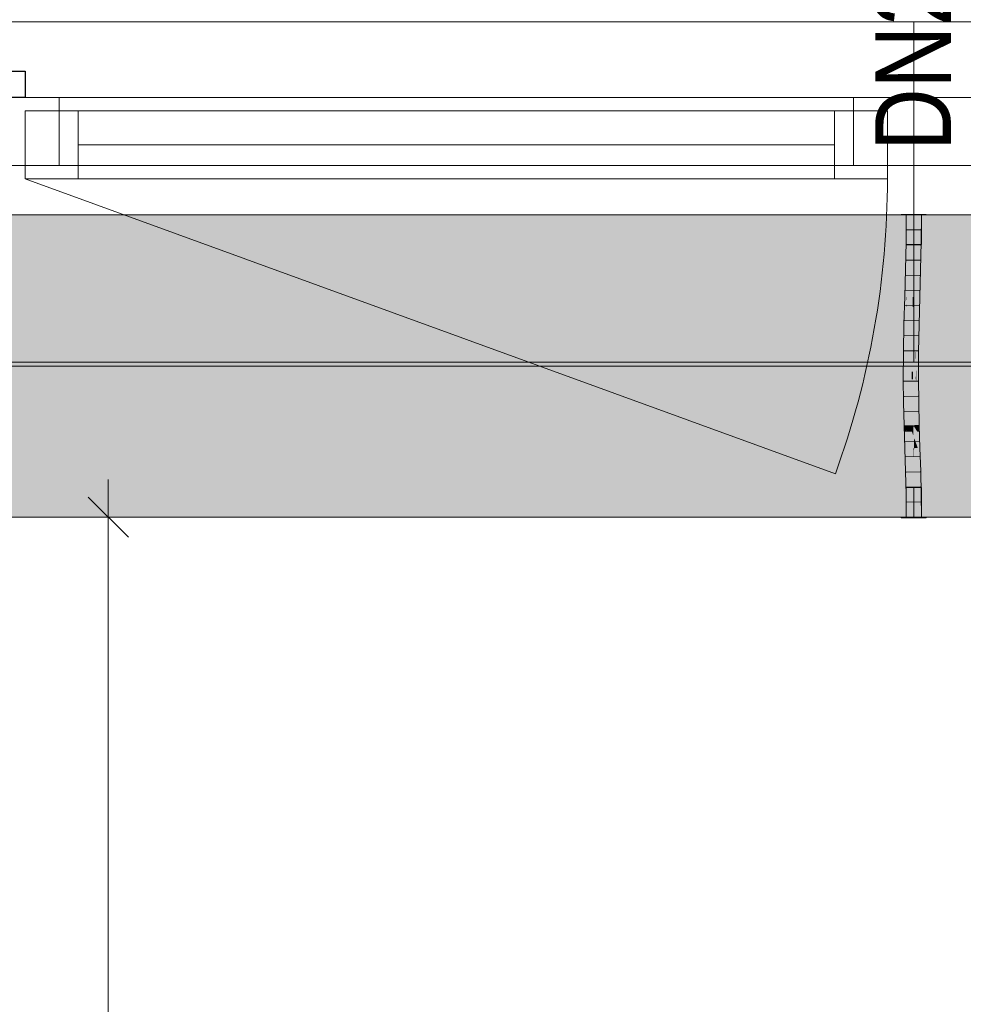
# Model space of a CAD drawing. Extents: x -620 to 300, y 62 to 1107.
# Tile 91 of 256: x -283 to -258, y 975 to 1001. Entities that reach past the tile are written whole.
import ezdxf
from ezdxf.lldxf.tags import DXFTag

# ---------------------------------------------------------------- set-up
doc = ezdxf.new("R2010")
doc.units = 0
doc.layers.get('0').update_dxf_attribs({"lineweight": 35})
for name, color, linetype, lineweight, true_color in [('30 -33 Aussenwände- 7 Fassade_ Elemente', 7, 'Continuous', 9, 0x00aacc), ('30 -35 Decken- 1 Konstruktion-Träger- Stahlbeton', 7, 'grob-A06G9FRA8I', 13, 0x33aa00), ('70 -76 Bemaßung- 2 Allgemein', 9, 'Continuous', 5, 0x808080), ('E_Leerrohr 20', 7, 'Continuous', 13, 0xcc0099), ('E_Leerrohr 20-Shading', 7, 'Continuous', 13, 0xcc0099)]:
    doc.layers.add(name, color=color, linetype=linetype, lineweight=lineweight, true_color=true_color)
doc.layers.add('70 -71 Achsen- 1 Gebäudeachsen', color=7, linetype='STRICHPUNKT2-A06G9FR98I', lineweight=18)
doc.layers.add('Detailelementbeschriftung', color=7, linetype='Continuous', lineweight=9)
doc.layers.add('iwb_Schraffur_Unterzug', color=7, linetype='Continuous', lineweight=5, true_color=0xffffcc, plot=False)
doc.styles.get("Standard").update_dxf_attribs({"font": 'ARIALN.TTF'})
tags = doc.linetypes.add('grob-A06G9FRA8I', pattern=[14, 3, -8, 3]).pattern_tags.tags
tags[8:9] = [DXFTag(74, 4), DXFTag(75, 0), DXFTag(340, '0'), DXFTag(46, 0.0), DXFTag(50, 0.0), DXFTag(44, 0.0), DXFTag(45, 0.0)]
tags[6:7] = [DXFTag(74, 4), DXFTag(75, 0), DXFTag(340, '0'), DXFTag(46, 0.0), DXFTag(50, 0.0), DXFTag(44, 0.0), DXFTag(45, 0.0)]
tags[4:5] = [DXFTag(74, 4), DXFTag(75, 0), DXFTag(340, '0'), DXFTag(46, 0.0), DXFTag(50, 0.0), DXFTag(44, 0.0), DXFTag(45, 0.0)]
tags = doc.linetypes.add('STRICHPUNKT2', pattern=[12.7, 6.35, -3.175, 0, -3.175]).pattern_tags.tags
tags[10:11] = [DXFTag(74, 4), DXFTag(75, 0), DXFTag(340, '0'), DXFTag(46, 0.0), DXFTag(50, 0.0), DXFTag(44, 0.0), DXFTag(45, 0.0)]
tags[8:9] = [DXFTag(74, 4), DXFTag(75, 0), DXFTag(340, '0'), DXFTag(46, 0.0), DXFTag(50, 0.0), DXFTag(44, 0.0), DXFTag(45, 0.0)]
tags[6:7] = [DXFTag(74, 4), DXFTag(75, 0), DXFTag(340, '0'), DXFTag(46, 0.0), DXFTag(50, 0.0), DXFTag(44, 0.0), DXFTag(45, 0.0)]
tags[4:5] = [DXFTag(74, 4), DXFTag(75, 0), DXFTag(340, '0'), DXFTag(46, 0.0), DXFTag(50, 0.0), DXFTag(44, 0.0), DXFTag(45, 0.0)]
tags = doc.linetypes.add('STRICHPUNKT2-A06G9FR98I', pattern=[12.7, 6.35, -3.175, 0, -3.175]).pattern_tags.tags
tags[10:11] = [DXFTag(74, 4), DXFTag(75, 0), DXFTag(340, '0'), DXFTag(46, 0.0), DXFTag(50, 0.0), DXFTag(44, 0.0), DXFTag(45, 0.0)]
tags[8:9] = [DXFTag(74, 4), DXFTag(75, 0), DXFTag(340, '0'), DXFTag(46, 0.0), DXFTag(50, 0.0), DXFTag(44, 0.0), DXFTag(45, 0.0)]
tags[6:7] = [DXFTag(74, 4), DXFTag(75, 0), DXFTag(340, '0'), DXFTag(46, 0.0), DXFTag(50, 0.0), DXFTag(44, 0.0), DXFTag(45, 0.0)]
tags[4:5] = [DXFTag(74, 4), DXFTag(75, 0), DXFTag(340, '0'), DXFTag(46, 0.0), DXFTag(50, 0.0), DXFTag(44, 0.0), DXFTag(45, 0.0)]

# ---------------------------------------------------------------- blocks, each defined once
blk = doc.blocks.new('Shading-A06G9FO38I', base_point=(-259.137, 993.149))
at = {"layer": 'E_Leerrohr 20-Shading', "color": 223, "true_color": 0xc67fb4}
for points in [[(-259.418, 996.053), (-259.477, 996.053), (-259.424, 995.33), (-259.483, 995.331)], [(-259.077, 996.053), (-259.135, 996.053), (-259.083, 995.325), (-259.141, 995.326)], [(-259.424, 995.33), (-259.483, 995.331), (-259.441, 994.607), (-259.498, 994.608)], [(-259.44, 994.607), (-259.424, 995.33), (-259.441, 994.607)], [(-259.087, 995.325), (-259.141, 995.326), (-259.113, 994.599), (-259.157, 994.6)], [(-259.098, 994.599), (-259.083, 995.325), (-259.113, 994.599), (-259.087, 995.325)], [(-259.441, 994.607), (-259.498, 994.608), (-259.464, 993.883), (-259.518, 993.884)], [(-259.464, 993.883), (-259.46, 993.882), (-259.441, 994.607), (-259.44, 994.607)], [(-259.46, 993.882), (-259.459, 993.882), (-259.44, 994.607)], [(-259.138, 994.6), (-259.157, 994.6), (-259.163, 993.874), (-259.176, 993.875)], [(-259.147, 993.874), (-259.113, 994.599), (-259.163, 993.874), (-259.138, 994.6)], [(-259.118, 993.873), (-259.098, 994.599), (-259.147, 993.874), (-259.113, 994.599)], [(-259.537, 993.158), (-259.472, 993.608), (-259.518, 993.884), (-259.464, 993.883)], [(-259.464, 993.883), (-259.472, 993.608), (-259.46, 993.882), (-259.466, 993.647)], [(-259.466, 993.647), (-259.465, 993.656), (-259.46, 993.882), (-259.459, 993.882)], [(-259.163, 993.874), (-259.176, 993.875), (-259.188, 993.151), (-259.195, 993.151)], [(-259.18, 993.15), (-259.147, 993.874), (-259.188, 993.151), (-259.163, 993.874)], [(-259.137, 993.149), (-259.118, 993.873), (-259.18, 993.15), (-259.147, 993.874)], [(-259.487, 993.157), (-259.482, 993.287), (-259.537, 993.158), (-259.472, 993.608)], [(-259.478, 993.157), (-259.465, 993.656), (-259.487, 993.157)], [(-259.472, 993.608), (-259.482, 993.287), (-259.466, 993.647), (-259.468, 993.592)], [(-259.468, 993.592), (-259.465, 993.656), (-259.466, 993.647)], [(-259.487, 993.157), (-259.537, 993.158), (-259.511, 992.431), (-259.55, 992.431)], [(-259.492, 992.431), (-259.478, 993.157), (-259.511, 992.431), (-259.487, 993.157)], [(-259.206, 992.427), (-259.188, 993.151), (-259.209, 992.427), (-259.193, 993.151)], [(-259.193, 993.151), (-259.195, 993.151), (-259.209, 992.427)], [(-259.203, 992.427), (-259.18, 993.15), (-259.206, 992.427), (-259.188, 993.151)], [(-259.202, 992.427), (-259.18, 993.15), (-259.192, 992.755)], [(-259.202, 992.427), (-259.15, 992.427), (-259.18, 993.15), (-259.137, 993.149)], [(-259.203, 992.427), (-259.202, 992.427), (-259.192, 992.755)], [(-259.513, 992.07), (-259.511, 992.431), (-259.552, 992.07), (-259.55, 992.431)], [(-259.495, 991.704), (-259.492, 992.431), (-259.516, 991.704), (-259.511, 992.431)], [(-259.211, 992.065), (-259.209, 992.065), (-259.209, 992.427), (-259.206, 992.427)], [(-259.209, 992.065), (-259.205, 992.064), (-259.206, 992.427), (-259.203, 992.427)], [(-259.205, 992.064), (-259.152, 992.064), (-259.202, 992.427), (-259.15, 992.427)], [(-259.205, 992.064), (-259.202, 992.427), (-259.205, 992.138)], [(-259.202, 992.427), (-259.203, 992.427), (-259.205, 992.138)], [(-259.516, 991.704), (-259.513, 992.07), (-259.554, 991.704), (-259.552, 992.07)], [(-259.208, 991.705), (-259.205, 992.064), (-259.212, 991.705), (-259.211, 992.065)], [(-259.208, 991.705), (-259.154, 991.705), (-259.205, 992.064), (-259.152, 992.064)], [(-259.516, 991.704), (-259.554, 991.704), (-259.503, 991.093), (-259.546, 991.092)], [(-259.487, 991.093), (-259.495, 991.704), (-259.503, 991.093), (-259.516, 991.704)], [(-259.208, 991.705), (-259.212, 991.705), (-259.195, 991.099), (-259.204, 991.099)], [(-259.146, 991.1), (-259.154, 991.705), (-259.195, 991.099), (-259.208, 991.705)], [(-259.503, 991.093), (-259.546, 991.092), (-259.477, 990.483), (-259.531, 990.482)], [(-259.472, 990.484), (-259.487, 991.093), (-259.477, 990.483), (-259.503, 991.093)], [(-259.169, 990.492), (-259.195, 991.099), (-259.189, 990.491), (-259.204, 991.099)], [(-259.204, 991.099), (-259.204, 991.099), (-259.189, 990.491)], [(-259.131, 990.493), (-259.146, 991.1), (-259.169, 990.492), (-259.195, 991.099)], [(-259.531, 990.482), (-259.51, 990.314), (-259.477, 990.483), (-259.469, 990.315)], [(-259.51, 990.314), (-259.531, 990.482), (-259.526, 990.314)], [(-259.465, 990.245), (-259.472, 990.484), (-259.477, 990.483)], [(-259.184, 990.317), (-259.16, 990.317), (-259.189, 990.491), (-259.169, 990.492)], [(-259.16, 990.317), (-259.126, 990.318), (-259.169, 990.492), (-259.131, 990.493)], [(-259.513, 989.873), (-259.454, 989.875), (-259.526, 990.314), (-259.51, 990.314)], [(-259.51, 990.314), (-259.454, 989.875), (-259.469, 990.315), (-259.465, 990.245)], [(-259.171, 989.883), (-259.138, 989.884), (-259.184, 990.317), (-259.16, 990.317)], [(-259.138, 989.884), (-259.113, 989.885), (-259.16, 990.317), (-259.126, 990.318)], [(-259.454, 989.875), (-259.513, 989.873), (-259.436, 989.267), (-259.495, 989.265)], [(-259.138, 989.884), (-259.171, 989.883), (-259.108, 989.275), (-259.154, 989.274)], [(-259.095, 989.275), (-259.113, 989.885), (-259.108, 989.275), (-259.138, 989.884)], [(-259.437, 989.267), (-259.495, 989.265), (-259.424, 988.66), (-259.482, 988.659)], [(-259.423, 988.66), (-259.436, 989.267), (-259.424, 988.66), (-259.437, 989.267)], [(-259.108, 989.275), (-259.154, 989.274), (-259.086, 988.665), (-259.14, 988.664)], [(-259.082, 988.665), (-259.095, 989.275), (-259.086, 988.665), (-259.108, 989.275)], [(-259.424, 988.66), (-259.482, 988.659), (-259.422, 988.053), (-259.477, 988.053)], [(-259.422, 988.053), (-259.42, 988.053), (-259.424, 988.66), (-259.423, 988.66)], [(-259.42, 988.053), (-259.418, 988.053), (-259.423, 988.66)], [(-259.077, 988.053), (-259.086, 988.665), (-259.135, 988.053), (-259.14, 988.664)], [(-259.077, 988.053), (-259.082, 988.665), (-259.086, 988.665)]]:
    blk.add_solid(points, dxfattribs=at)
at = {"layer": 'E_Leerrohr 20-Shading', "color": 231, "true_color": 0xe17fc9}
for points in [[(-259.277, 996.053), (-259.418, 996.053), (-259.283, 995.328), (-259.424, 995.33)], [(-259.277, 996.053), (-259.283, 995.328), (-259.278, 995.328)], [(-259.278, 995.328), (-259.272, 995.328), (-259.277, 996.053)], [(-259.272, 995.328), (-259.141, 995.326), (-259.277, 996.053), (-259.135, 996.053)], [(-259.283, 995.328), (-259.424, 995.33), (-259.298, 994.603), (-259.44, 994.607)], [(-259.283, 995.328), (-259.298, 994.603), (-259.294, 994.603)], [(-259.294, 994.603), (-259.283, 994.603), (-259.283, 995.328), (-259.278, 995.328)], [(-259.278, 995.328), (-259.283, 994.603), (-259.272, 995.328), (-259.261, 994.603)], [(-259.261, 994.603), (-259.157, 994.6), (-259.272, 995.328), (-259.141, 995.326)], [(-259.32, 994.604), (-259.44, 994.607), (-259.331, 993.879), (-259.459, 993.882)], [(-259.318, 993.879), (-259.298, 994.603), (-259.331, 993.879), (-259.32, 994.604)], [(-259.298, 994.603), (-259.318, 993.879), (-259.316, 993.879)], [(-259.306, 993.878), (-259.294, 994.603), (-259.316, 993.879), (-259.298, 994.603)], [(-259.306, 993.878), (-259.289, 993.878), (-259.294, 994.603), (-259.283, 994.603)], [(-259.283, 994.603), (-259.289, 993.878), (-259.261, 994.603), (-259.247, 993.877)], [(-259.247, 993.877), (-259.176, 993.875), (-259.261, 994.603), (-259.157, 994.6)], [(-259.465, 993.656), (-259.342, 993.173), (-259.459, 993.882), (-259.331, 993.879)], [(-259.342, 993.173), (-259.337, 993.154), (-259.331, 993.879), (-259.318, 993.879)], [(-259.316, 993.879), (-259.318, 993.879), (-259.333, 993.154), (-259.337, 993.154)], [(-259.319, 993.153), (-259.306, 993.878), (-259.333, 993.154), (-259.316, 993.879)], [(-259.306, 993.878), (-259.311, 993.614), (-259.289, 993.878), (-259.291, 993.614)], [(-259.289, 993.878), (-259.294, 993.153), (-259.247, 993.877), (-259.234, 993.151)], [(-259.234, 993.151), (-259.195, 993.151), (-259.247, 993.877), (-259.176, 993.875)], [(-259.465, 993.656), (-259.478, 993.157), (-259.456, 993.156)], [(-259.456, 993.156), (-259.342, 993.154), (-259.465, 993.656), (-259.342, 993.173)], [(-259.311, 993.614), (-259.319, 993.153), (-259.291, 993.614), (-259.294, 993.153)], [(-259.456, 993.156), (-259.478, 993.157), (-259.446, 992.43), (-259.492, 992.431)], [(-259.446, 992.43), (-259.35, 992.429), (-259.456, 993.156), (-259.342, 993.154)], [(-259.35, 992.429), (-259.337, 993.154), (-259.342, 993.154)], [(-259.333, 993.154), (-259.337, 993.154), (-259.347, 992.429), (-259.35, 992.429)], [(-259.329, 992.429), (-259.319, 993.153), (-259.347, 992.429), (-259.333, 993.154)], [(-259.342, 993.154), (-259.337, 993.154), (-259.342, 993.173)], [(-259.329, 992.429), (-259.298, 992.428), (-259.319, 993.153), (-259.294, 993.153)], [(-259.294, 993.153), (-259.298, 992.428), (-259.234, 993.151), (-259.224, 992.428)], [(-259.234, 993.151), (-259.224, 992.428), (-259.196, 993.151), (-259.217, 992.428)], [(-259.217, 992.428), (-259.209, 992.427), (-259.196, 993.151), (-259.195, 993.151)], [(-259.446, 992.43), (-259.492, 992.431), (-259.444, 991.704), (-259.495, 991.704)], [(-259.352, 992.068), (-259.35, 992.429), (-259.445, 992.069), (-259.446, 992.43)], [(-259.352, 992.068), (-259.331, 992.067), (-259.347, 992.429), (-259.329, 992.429)], [(-259.347, 992.429), (-259.35, 992.429), (-259.352, 992.068)], [(-259.329, 992.429), (-259.332, 991.901), (-259.298, 992.428), (-259.299, 991.901)], [(-259.224, 992.428), (-259.298, 992.428), (-259.225, 991.705), (-259.299, 991.705)], [(-259.224, 992.428), (-259.225, 991.705), (-259.222, 991.809)], [(-259.217, 992.428), (-259.224, 992.428), (-259.22, 992.324)], [(-259.22, 992.324), (-259.224, 992.428), (-259.224, 992.221)], [(-259.211, 992.065), (-259.22, 992.324), (-259.222, 991.705), (-259.224, 992.221)], [(-259.209, 992.427), (-259.217, 992.428), (-259.211, 992.065), (-259.22, 992.324)], [(-259.445, 992.069), (-259.444, 991.704), (-259.365, 992.068), (-259.36, 991.704)], [(-259.36, 991.704), (-259.354, 991.704), (-259.365, 992.068), (-259.352, 992.068)], [(-259.334, 991.704), (-259.352, 992.068), (-259.354, 991.704)], [(-259.352, 992.068), (-259.334, 991.704), (-259.331, 992.067)], [(-259.211, 992.065), (-259.222, 991.705), (-259.219, 991.705)], [(-259.211, 992.065), (-259.215, 991.902), (-259.211, 991.902)], [(-259.444, 991.704), (-259.495, 991.704), (-259.45, 991.094), (-259.487, 991.093)], [(-259.45, 991.094), (-259.347, 991.096), (-259.444, 991.704), (-259.36, 991.704)], [(-259.36, 991.704), (-259.347, 991.096), (-259.357, 991.704), (-259.346, 991.096)], [(-259.346, 991.096), (-259.354, 991.704), (-259.357, 991.704)], [(-259.334, 991.704), (-259.354, 991.704), (-259.332, 991.096), (-259.346, 991.096)], [(-259.332, 991.901), (-259.334, 991.704), (-259.299, 991.901), (-259.299, 991.705)], [(-259.332, 991.096), (-259.297, 991.097), (-259.334, 991.704), (-259.299, 991.705)], [(-259.225, 991.705), (-259.299, 991.705), (-259.24, 991.098), (-259.297, 991.097)], [(-259.237, 991.098), (-259.222, 991.705), (-259.24, 991.098), (-259.225, 991.705)], [(-259.222, 991.705), (-259.237, 991.098), (-259.223, 991.568)], [(-259.212, 991.705), (-259.223, 991.568), (-259.217, 991.098), (-259.228, 991.098)], [(-259.225, 991.705), (-259.222, 991.705), (-259.222, 991.809)], [(-259.222, 991.705), (-259.223, 991.568), (-259.219, 991.705)], [(-259.223, 991.568), (-259.212, 991.705), (-259.219, 991.705)], [(-259.215, 991.902), (-259.219, 991.705), (-259.211, 991.902), (-259.212, 991.705)], [(-259.212, 991.705), (-259.217, 991.098), (-259.204, 991.099)], [(-259.237, 991.098), (-259.228, 991.098), (-259.223, 991.568)], [(-259.45, 991.094), (-259.487, 991.093), (-259.46, 990.484), (-259.472, 990.484)], [(-259.46, 990.484), (-259.331, 990.487), (-259.45, 991.094), (-259.347, 991.096)], [(-259.331, 990.487), (-259.346, 991.096), (-259.347, 991.096)], [(-259.332, 991.096), (-259.346, 991.096), (-259.328, 990.487), (-259.331, 990.487)], [(-259.328, 990.487), (-259.292, 990.488), (-259.332, 991.096), (-259.297, 991.097)], [(-259.237, 991.098), (-259.297, 991.097), (-259.255, 990.489), (-259.292, 990.488)], [(-259.228, 991.098), (-259.237, 991.098), (-259.238, 990.49), (-259.255, 990.489)], [(-259.228, 991.098), (-259.238, 990.49), (-259.217, 991.098), (-259.223, 990.49)], [(-259.217, 991.098), (-259.223, 990.49), (-259.204, 991.099), (-259.198, 990.491)], [(-259.198, 990.491), (-259.189, 990.491), (-259.204, 991.099)], [(-259.46, 990.484), (-259.472, 990.484), (-259.465, 990.245)], [(-259.326, 990.316), (-259.331, 990.487), (-259.464, 990.315), (-259.46, 990.484)], [(-259.328, 990.487), (-259.331, 990.487), (-259.326, 990.316)], [(-259.326, 990.316), (-259.29, 990.216), (-259.328, 990.487), (-259.292, 990.488)], [(-259.255, 990.489), (-259.292, 990.488), (-259.257, 990.432)], [(-259.257, 990.432), (-259.292, 990.488), (-259.266, 990.149), (-259.29, 990.216)], [(-259.246, 990.094), (-259.24, 990.405), (-259.266, 990.149), (-259.257, 990.432)], [(-259.24, 990.405), (-259.238, 990.49), (-259.257, 990.432), (-259.255, 990.489)], [(-259.224, 990.381), (-259.24, 990.405), (-259.228, 990.043), (-259.246, 990.094)], [(-259.223, 990.49), (-259.238, 990.49), (-259.224, 990.381), (-259.24, 990.405)], [(-259.228, 990.043), (-259.193, 989.943), (-259.224, 990.381), (-259.196, 990.336)], [(-259.224, 990.381), (-259.196, 990.336), (-259.223, 990.49), (-259.198, 990.491)], [(-259.196, 990.336), (-259.184, 990.317), (-259.198, 990.491), (-259.189, 990.491)], [(-259.465, 990.245), (-259.313, 989.879), (-259.464, 990.315), (-259.326, 990.316)], [(-259.313, 989.879), (-259.465, 990.245), (-259.454, 989.875)], [(-259.313, 989.879), (-259.287, 989.88), (-259.326, 990.316), (-259.29, 990.216)], [(-259.266, 990.149), (-259.29, 990.216), (-259.275, 989.88), (-259.287, 989.88)], [(-259.251, 989.881), (-259.246, 990.094), (-259.275, 989.88), (-259.266, 990.149)], [(-259.193, 989.943), (-259.191, 989.937), (-259.196, 990.336), (-259.184, 990.317)], [(-259.191, 989.937), (-259.171, 989.883), (-259.184, 990.317)], [(-259.313, 989.879), (-259.454, 989.875), (-259.295, 989.27), (-259.436, 989.267)], [(-259.287, 989.88), (-259.313, 989.879), (-259.282, 989.271), (-259.295, 989.27)], [(-259.275, 989.88), (-259.287, 989.88), (-259.284, 989.569)], [(-259.251, 989.881), (-259.275, 989.88), (-259.282, 989.271), (-259.284, 989.569)], [(-259.251, 989.881), (-259.282, 989.271), (-259.263, 989.271)], [(-259.251, 989.881), (-259.263, 989.271), (-259.23, 989.881), (-259.237, 989.272)], [(-259.228, 990.043), (-259.246, 990.094), (-259.23, 989.881), (-259.251, 989.881)], [(-259.237, 989.272), (-259.201, 989.273), (-259.23, 989.881), (-259.191, 989.882)], [(-259.23, 989.881), (-259.192, 989.882), (-259.228, 990.043), (-259.193, 989.943)], [(-259.201, 989.273), (-259.154, 989.274), (-259.191, 989.882), (-259.171, 989.883)], [(-259.192, 989.882), (-259.191, 989.882), (-259.193, 989.943), (-259.191, 989.937)], [(-259.191, 989.882), (-259.171, 989.883), (-259.191, 989.937)], [(-259.295, 989.27), (-259.436, 989.267), (-259.282, 988.662), (-259.423, 988.66)], [(-259.279, 988.662), (-259.278, 988.662), (-259.295, 989.27), (-259.282, 989.271)], [(-259.295, 989.27), (-259.295, 989.27), (-259.279, 988.662), (-259.282, 988.662)], [(-259.263, 989.271), (-259.282, 989.271), (-259.273, 988.662), (-259.278, 988.662)], [(-259.237, 989.272), (-259.263, 989.271), (-259.243, 988.662), (-259.273, 988.662)], [(-259.21, 988.663), (-259.201, 989.273), (-259.243, 988.662), (-259.237, 989.272)], [(-259.21, 988.663), (-259.14, 988.664), (-259.201, 989.273), (-259.154, 989.274)], [(-259.282, 988.662), (-259.423, 988.66), (-259.277, 988.053), (-259.418, 988.053)], [(-259.282, 988.662), (-259.277, 988.369), (-259.279, 988.662), (-259.278, 988.597)], [(-259.282, 988.662), (-259.277, 988.053), (-259.277, 988.369)], [(-259.278, 988.662), (-259.279, 988.662), (-259.278, 988.597)], [(-259.273, 988.662), (-259.278, 988.662), (-259.274, 988.438)], [(-259.278, 988.597), (-259.274, 988.411), (-259.278, 988.662), (-259.274, 988.438)], [(-259.277, 988.369), (-259.275, 988.241), (-259.278, 988.597), (-259.274, 988.411)], [(-259.21, 988.663), (-259.273, 988.662), (-259.267, 988.053), (-259.274, 988.438)], [(-259.21, 988.663), (-259.267, 988.053), (-259.218, 988.053)], [(-259.218, 988.053), (-259.135, 988.053), (-259.21, 988.663), (-259.14, 988.664)], [(-259.267, 988.053), (-259.274, 988.411), (-259.277, 988.053)], [(-259.277, 988.053), (-259.275, 988.241), (-259.277, 988.369)], [(-259.274, 988.411), (-259.267, 988.053), (-259.274, 988.438)]]:
    blk.add_solid(points, dxfattribs=at)
blk = doc.blocks.new('Shading-A06G9FO58I', base_point=(-259.271, 988.053))
at = {"layer": 'E_Leerrohr 20-Shading', "color": 213, "true_color": 0xd67fc0}
for points in [[(-259.277, 988.663), (-259.277, 988.841), (-259.477, 988.053), (-259.477, 988.841)], [(-259.277, 988.663), (-259.189, 988.395), (-259.277, 988.841), (-259.182, 988.841)], [(-259.189, 988.395), (-259.077, 988.053), (-259.182, 988.841), (-259.077, 988.841)], [(-259.277, 988.663), (-259.477, 988.053), (-259.289, 988.053)], [(-259.289, 988.053), (-259.282, 988.053), (-259.277, 988.663), (-259.277, 988.421)], [(-259.271, 988.053), (-259.194, 988.053), (-259.277, 988.663), (-259.189, 988.395)], [(-259.277, 988.663), (-259.277, 988.053), (-259.271, 988.053)], [(-259.282, 988.053), (-259.277, 988.053), (-259.277, 988.421)], [(-259.194, 988.053), (-259.077, 988.053), (-259.189, 988.395)], [(-259.277, 988.053), (-259.607, 988.053), (-259.277, 988.041), (-259.607, 988.041)], [(-259.205, 988.053), (-259.277, 988.053), (-259.205, 988.041), (-259.277, 988.041)], [(-258.947, 988.041), (-258.947, 988.053), (-259.205, 988.041), (-259.205, 988.053)]]:
    blk.add_solid(points, dxfattribs=at)
blk = doc.blocks.new('Shading-A06G9FO78I', base_point=(-259.277, 996.053))
at = {"layer": 'E_Leerrohr 20-Shading', "color": 213, "true_color": 0xd67fc0}
for points in [[(-259.607, 996.053), (-259.277, 996.053), (-259.607, 996.065), (-259.277, 996.065)], [(-259.477, 995.265), (-259.277, 995.265), (-259.477, 996.053), (-259.277, 996.053)], [(-259.277, 996.065), (-259.277, 996.053), (-259.185, 996.065), (-259.185, 996.053)], [(-259.277, 996.053), (-259.277, 995.265), (-259.077, 996.053), (-259.088, 995.265)], [(-259.185, 996.053), (-258.947, 996.053), (-259.185, 996.065), (-258.947, 996.065)], [(-259.088, 995.265), (-259.077, 995.265), (-259.077, 996.053)]]:
    blk.add_solid(points, dxfattribs=at)
blk = doc.blocks.new('Referenz-A06G9FRB8I')
at = {"layer": '30 -33 Aussenwände- 7 Fassade_ Elemente', "color": 0}
for p, q in [((-283.475, 1001.153), (-259.275, 1001.153)), ((-259.275, 999.153), (-259.275, 1001.153)), ((-259.275, 1001.153), (-235.075, 1001.153)), ((-283.475, 999.153), (-281.875, 999.153)), ((-281.875, 999.153), (-260.875, 999.153)), ((-281.875, 999.153), (-281.875, 997.353)), ((-259.275, 999.153), (-260.875, 999.153)), ((-260.875, 999.153), (-260.875, 997.353)), ((-259.275, 999.153), (-257.675, 999.153)), ((-259.275, 997.353), (-259.275, 999.153)), ((-282.775, 997.003), (-282.775, 998.803)), ((-282.775, 998.803), (-281.375, 998.803)), ((-281.375, 998.803), (-261.375, 998.803)), ((-281.375, 997.003), (-281.375, 998.803)), ((-261.375, 998.803), (-261.375, 997.003)), ((-261.375, 998.803), (-259.975, 998.803)), ((-259.975, 998.803), (-259.975, 997.003)), ((-281.375, 997.903), (-261.375, 997.903)), ((-281.875, 997.353), (-283.475, 997.353)), ((-260.875, 997.353), (-259.275, 997.353)), ((-257.675, 997.353), (-259.275, 997.353)), ((-259.275, 997.353), (-259.275, 992.153)), ((-281.375, 997.003), (-282.775, 997.003)), ((-261.375, 997.003), (-281.375, 997.003)), ((-259.975, 997.003), (-261.375, 997.003)), ((-283.475, 992.153), (-259.275, 992.153)), ((-259.275, 992.153), (-235.075, 992.153))]:
    blk.add_line(p, q, dxfattribs=at)
at = {"layer": '30 -33 Aussenwände- 7 Fassade_ Elemente', "color": 0, "linetype": 'Continuous', "lineweight": -2, "ltscale": 0.25}
for p, q in [((-286.075, 999.853), (-282.775, 999.853)), ((-282.775, 999.853), (-282.775, 999.153)), ((-282.775, 999.153), (-283.675, 999.153))]:
    blk.add_line(p, q, dxfattribs=at)
at = {"layer": '30 -33 Aussenwände- 7 Fassade_ Elemente', "color": 0, "linetype": 'Continuous', "ltscale": 0.13}
for p, q in [((-283.675, 999.153), (-259.275, 999.153)), ((-259.275, 999.153), (-234.875, 999.153)), ((-259.275, 997.353), (-259.275, 999.153)), ((-282.775, 997.003), (-282.775, 998.803)), ((-282.775, 998.803), (-259.975, 998.803)), ((-259.975, 998.803), (-259.975, 997.003)), ((-259.275, 997.353), (-283.675, 997.353)), ((-234.875, 997.353), (-259.275, 997.353)), ((-259.975, 997.003), (-282.775, 997.003)), ((-286.075, 988.053), (-130.075, 988.053))]:
    blk.add_line(p, q, dxfattribs=at)
at = {"layer": '30 -33 Aussenwände- 7 Fassade_ Elemente', "color": 0, "linetype": 'Continuous', "lineweight": 18, "ltscale": 0.18}
for p, q in [((-283.675, 999.153), (-281.875, 999.153)), ((-281.875, 999.153), (-281.875, 997.353)), ((-260.875, 997.353), (-260.875, 999.153)), ((-260.875, 999.153), (-259.275, 999.153)), ((-259.275, 997.353), (-259.275, 999.153)), ((-259.275, 999.153), (-257.675, 999.153)), ((-282.775, 998.803), (-281.375, 998.803)), ((-282.775, 997.003), (-282.775, 998.803)), ((-281.375, 998.803), (-281.375, 997.003)), ((-261.375, 998.803), (-259.975, 998.803)), ((-261.375, 997.003), (-261.375, 998.803)), ((-259.975, 998.803), (-259.975, 997.003)), ((-261.375, 997.903), (-281.375, 997.903)), ((-281.875, 997.353), (-283.675, 997.353)), ((-259.275, 997.353), (-260.875, 997.353)), ((-257.675, 997.353), (-259.275, 997.353)), ((-281.375, 997.003), (-282.775, 997.003)), ((-259.975, 997.003), (-261.375, 997.003))]:
    blk.add_line(p, q, dxfattribs=at)
at = {"layer": '30 -33 Aussenwände- 7 Fassade_ Elemente', "color": 0, "linetype": 'grob-A06G9FRA8I', "ltscale": 0.13}
blk.add_line((-282.775, 997.003), (-261.35, 989.205), dxfattribs=at)
blk.add_ellipse((-282.775, 997.003), major_axis=(21.425, -7.798), ratio=1, start_param=0, end_param=0.349066, dxfattribs=at)
at = {"layer": '30 -35 Decken- 1 Konstruktion-Träger- Stahlbeton', "color": 0}
for p, q in [((-129.575, 996.053), (-538.628, 996.053)), ((-129.575, 988.053), (-538.628, 988.053))]:
    blk.add_line(p, q, dxfattribs=at)
at = {"layer": '70 -71 Achsen- 1 Gebäudeachsen', "color": 0, "linetype": 'STRICHPUNKT2-A06G9FR98I', "ltscale": 0.18}
blk.add_line((-538.628, 992.053), (75.968, 992.053), dxfattribs=at)
at = {"layer": '70 -76 Bemaßung- 2 Allgemein', "color": 0, "linetype": 'Continuous', "ltscale": 0.13}
for p, q in [((-280.575, 989.053), (-280.575, 986.993)), ((-283.075, 988.053), (-279.575, 988.053)), ((-280.575, 832.114), (-280.575, 986.993))]:
    blk.add_line(p, q, dxfattribs=at)
at = {"layer": '70 -76 Bemaßung- 2 Allgemein', "color": 0, "linetype": 'Continuous', "lineweight": 20, "ltscale": 0.2}
blk.add_line((-281.106, 988.584), (-280.045, 987.523), dxfattribs=at)
blk = doc.blocks.new('Referenz-A06G9FRD8I')
at = {"layer": 'iwb_Schraffur_Unterzug', "linetype": 'Continuous', "ltscale": 0.13}
for points in [[(-538.628, 996.053), (75.968, 996.053), (75.968, 994.399)], [(-538.628, 996.053), (75.968, 994.399), (-538.628, 993.695)], [(-538.628, 993.695), (75.968, 994.399), (75.968, 989.708)], [(-538.628, 993.695), (75.968, 989.708), (-538.628, 990.412)], [(-538.628, 990.412), (75.968, 989.708), (75.968, 988.053)], [(-538.628, 990.412), (75.968, 988.053), (-538.628, 988.053)]]:
    blk.add_solid(points, dxfattribs=at)
blk = doc.blocks.new('Flexrohr-A06G9FZ98I')
at = {"color": 0, "linetype": 'ByBlock', "lineweight": -2, "ltscale": 0.13}
for p, q in [((-259.477, 996.053), (-259.483, 995.331)), ((-259.477, 996.053), (-259.077, 996.053)), ((-259.077, 996.053), (-259.083, 995.325)), ((-259.468, 995.655), (-259.092, 995.652)), ((-259.483, 995.331), (-259.498, 994.608)), ((-259.083, 995.325), (-259.098, 994.599)), ((-259.472, 995.256), (-259.096, 995.25)), ((-259.481, 994.857), (-259.105, 994.849)), ((-259.498, 994.608), (-259.518, 993.884)), ((-259.098, 994.599), (-259.118, 993.873)), ((-259.49, 994.458), (-259.114, 994.449)), ((-259.501, 994.058), (-259.125, 994.049)), ((-259.518, 993.884), (-259.537, 993.158)), ((-259.118, 993.873), (-259.137, 993.149)), ((-259.512, 993.658), (-259.136, 993.649)), ((-259.522, 993.258), (-259.146, 993.249)), ((-259.537, 993.158), (-259.55, 992.431)), ((-259.137, 993.149), (-259.15, 992.427)), ((-259.53, 992.857), (-259.154, 992.851)), ((-259.538, 992.456), (-259.162, 992.452)), ((-259.55, 992.431), (-259.554, 991.704)), ((-259.15, 992.427), (-259.154, 991.705)), ((-259.54, 992.055), (-259.164, 992.053)), ((-259.554, 991.704), (-259.546, 991.092)), ((-259.154, 991.705), (-259.146, 991.1)), ((-259.541, 991.653), (-259.165, 991.655)), ((-259.536, 991.251), (-259.16, 991.257)), ((-259.546, 991.092), (-259.531, 990.482)), ((-259.146, 991.1), (-259.131, 990.493)), ((-259.528, 990.85), (-259.152, 990.858)), ((-259.531, 990.482), (-259.513, 989.873)), ((-259.518, 990.449), (-259.142, 990.459)), ((-259.131, 990.493), (-259.113, 989.885)), ((-259.513, 989.873), (-259.495, 989.265)), ((-259.506, 990.049), (-259.13, 990.06)), ((-259.113, 989.885), (-259.095, 989.275)), ((-259.494, 989.649), (-259.118, 989.66)), ((-259.495, 989.265), (-259.482, 988.659)), ((-259.483, 989.25), (-259.107, 989.259)), ((-259.095, 989.275), (-259.082, 988.665)), ((-259.474, 988.851), (-259.098, 988.858)), ((-259.482, 988.659), (-259.477, 988.053)), ((-259.082, 988.665), (-259.077, 988.053)), ((-259.468, 988.453), (-259.092, 988.457)), ((-259.477, 988.053), (-259.077, 988.053)), ((-259.465, 988.055), (-259.089, 988.055))]:
    blk.add_line(p, q, dxfattribs=at)
blk = doc.blocks.new('Einzeiliger Text-A06G9FZB8I')
at = {"color": 0, "lineweight": -2, "insert": (-260.296, 997.742), "char_height": 2, "attachment_point": 1, "rotation": 90}
blk.add_mtext('{\\fArial Narrow;DN20 in UZ}', dxfattribs=at)
blk = doc.blocks.new('Enddeckel-A06G9FZD8I')
at = {"color": 0, "linetype": 'ByBlock', "lineweight": -2, "ltscale": 0.13}
for p, q in [((-259.477, 988.841), (-259.477, 988.053)), ((-259.359, 988.841), (-259.477, 988.841)), ((-259.194, 988.841), (-259.359, 988.841)), ((-259.077, 988.841), (-259.194, 988.841)), ((-259.077, 988.053), (-259.077, 988.841)), ((-259.607, 988.053), (-259.607, 988.041)), ((-259.413, 988.053), (-259.607, 988.053)), ((-259.413, 988.041), (-259.607, 988.041)), ((-259.359, 988.053), (-259.477, 988.053)), ((-259.14, 988.053), (-259.413, 988.053)), ((-259.14, 988.041), (-259.413, 988.041)), ((-259.194, 988.053), (-259.359, 988.053)), ((-259.077, 988.053), (-259.194, 988.053)), ((-258.947, 988.053), (-259.14, 988.053)), ((-258.947, 988.041), (-259.14, 988.041)), ((-258.947, 988.041), (-258.947, 988.053))]:
    blk.add_line(p, q, dxfattribs=at)
at = {"color": 0, "linetype": 'STRICHPUNKT2', "lineweight": 5, "ltscale": 0.13}
blk.add_line((-259.277, 988.053), (-259.277, 988.841), dxfattribs=at)
blk = doc.blocks.new('Enddeckel-A06G9FZF8I')
at = {"color": 0, "linetype": 'ByBlock', "lineweight": -2, "ltscale": 0.13}
for p, q in [((-259.607, 996.065), (-259.607, 996.053)), ((-259.607, 996.065), (-259.413, 996.065)), ((-259.607, 996.053), (-259.413, 996.053)), ((-259.477, 996.053), (-259.477, 995.265)), ((-259.477, 996.053), (-259.359, 996.053)), ((-259.413, 996.065), (-259.14, 996.065)), ((-259.413, 996.053), (-259.14, 996.053)), ((-259.359, 996.053), (-259.194, 996.053)), ((-259.194, 996.053), (-259.077, 996.053)), ((-259.14, 996.065), (-258.947, 996.065)), ((-259.14, 996.053), (-258.947, 996.053)), ((-259.077, 995.265), (-259.077, 996.053)), ((-258.947, 996.053), (-258.947, 996.065)), ((-259.477, 995.265), (-259.359, 995.265)), ((-259.359, 995.265), (-259.194, 995.265)), ((-259.194, 995.265), (-259.077, 995.265))]:
    blk.add_line(p, q, dxfattribs=at)
at = {"color": 0, "linetype": 'STRICHPUNKT2', "lineweight": 5, "ltscale": 0.13}
blk.add_line((-259.277, 996.053), (-259.277, 995.265), dxfattribs=at)

msp = doc.modelspace()

# ---------------------------------------------------------------- block references
at = {"color": 8, "lineweight": 25, "ltscale": 0.25, "true_color": 0x808080}
for name in ['Referenz-A06G9FRB8I', 'Referenz-A06G9FRD8I']:
    msp.add_blockref(name, (0, 0), dxfattribs=at)
at = {"layer": 'Detailelementbeschriftung', "ltscale": 0.13}
msp.add_blockref('Einzeiliger Text-A06G9FZB8I', (0, 0), dxfattribs=at)
at = {"layer": 'E_Leerrohr 20'}
for name, p in [('Shading-A06G9FO78I', (-259.277, 996.053)), ('Shading-A06G9FO38I', (-259.137, 993.149)), ('Shading-A06G9FO58I', (-259.271, 988.053))]:
    msp.add_blockref(name, p, dxfattribs=at)
at = {"layer": 'E_Leerrohr 20', "ltscale": 0.13}
for name in ['Enddeckel-A06G9FZF8I', 'Flexrohr-A06G9FZ98I', 'Enddeckel-A06G9FZD8I']:
    msp.add_blockref(name, (0, 0), dxfattribs=at)

doc.saveas('drawing.dxf')
